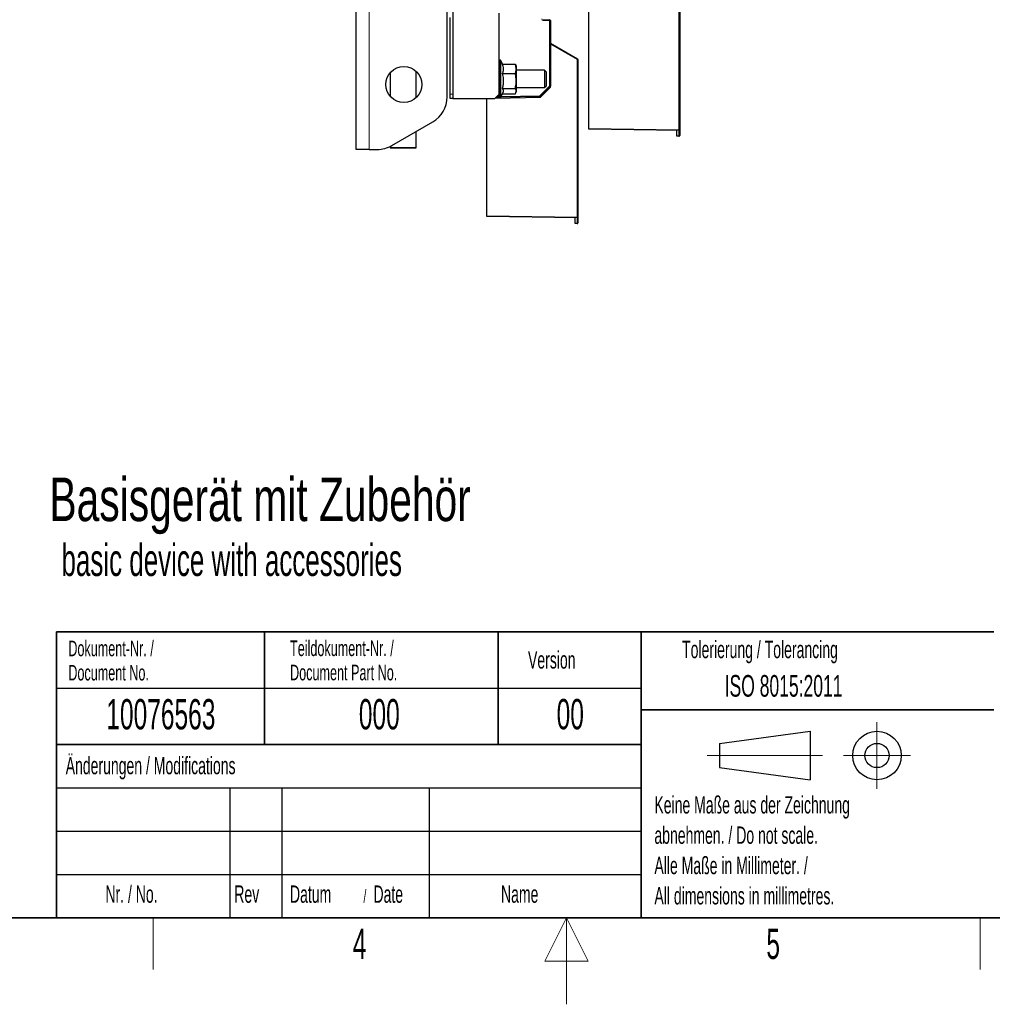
# Paper-space layout 'Blatt3' of a CAD drawing. Header units: millimetres. Extents: x 5 to 418, y 2 to 292.
# Tile 55 of 82: x 154 to 266, y 2 to 116. Entities that reach past the tile are written whole.
import ezdxf

# ---------------------------------------------------------------- set-up
doc = ezdxf.new("R2010")
doc.units = ezdxf.units.MM
doc.layers.add('SLD-0', color=7, linetype='Continuous')
doc.styles.add('SLDTEXTSTYLE0', font='TXT', dxfattribs={"width": 0.7})
doc.styles.add('SLDTEXTSTYLE1', font='TXT', dxfattribs={"width": 0.605})

psp = doc.layouts.new('Blatt3')

# ---------------------------------------------------------------- linework, layer by layer
at = {"color": 7, "linetype": 'Continuous', "lineweight": 25}
for p, q in [((192.7093, 100.7016), (192.7093, 246.5349)), ((203.2093, 106.7638), (203.2093, 138.2183)), ((230.0593, 121.1782), (230.0593, 102.9561)), ((203.8759, 116.7599), (203.8759, 106.5933)), ((209.2093, 107.0933), (209.2093, 116.4266)), ((219.5593, 103.1379), (219.5593, 116.6998)), ((203.5426, 107.0933), (203.5426, 115.9266)), ((203.8759, 115.9266), (203.8759, 107.0933)), ((214.2911, 115.6827), (215.044, 115.6696)), ((215.1259, 115.5863), (215.1259, 108.0029)), ((215.1426, 114.3046), (215.1426, 112.9712)), ((215.1426, 112.9712), (218.2676, 111.167)), ((215.1426, 112.8759), (215.1426, 112.9712)), ((215.1426, 107.8879), (215.1426, 112.8759)), ((209.3228, 111.0099), (209.2926, 111.0099)), ((209.6359, 110.4525), (209.3984, 110.9618)), ((209.5786, 110.5541), (211.0831, 110.5541)), ((211.0831, 110.5541), (211.1192, 110.4502)), ((211.2093, 110.2599), (211.1312, 110.455)), ((218.3093, 111.0949), (218.3093, 92.8728)), ((196.6262, 109.5559), (196.6262, 106.8473)), ((199.6262, 106.6744), (199.6262, 109.7289)), ((199.6262, 106.6743), (199.6262, 109.7289)), ((209.5786, 109.4643), (211.0831, 109.4643)), ((211.2093, 107.952), (211.2093, 110.2599)), ((214.4593, 109.8433), (211.2093, 109.8433)), ((214.6259, 109.6766), (214.4593, 109.8433)), ((214.4593, 109.8433), (214.4593, 109.3433)), ((214.4593, 109.3433), (214.4593, 107.8433)), ((214.6259, 109.6766), (214.6259, 109.2599)), ((214.6259, 109.2599), (214.6259, 108.0099)), ((214.4593, 107.8433), (214.6259, 108.0099)), ((215.1426, 108.8183), (215.1259, 108.818)), ((215.1259, 108.3433), (215.1426, 108.3433)), ((203.5426, 106.5933), (203.5426, 107.0933)), ((208.7093, 106.5933), (209.2093, 107.0933)), ((209.2093, 106.7599), (209.2093, 107.0933)), ((209.3984, 106.7247), (209.6359, 107.2341)), ((209.5786, 107.7535), (211.0831, 107.7535)), ((209.5885, 107.1325), (211.0831, 107.1325)), ((211.1312, 107.2315), (211.2093, 107.4266)), ((211.2093, 107.4266), (211.2093, 107.952)), ((211.2093, 107.8433), (214.4593, 107.8433)), ((213.9789, 106.7242), (215.1426, 107.8879)), ((215.1015, 107.944), (213.9831, 106.8255)), ((215.1129, 107.9581), (215.1426, 107.9576)), ((203.8759, 106.5933), (203.5426, 106.5933)), ((203.8759, 106.5933), (208.7093, 106.5933)), ((207.8093, 93.0546), (207.8093, 106.5933)), ((208.7489, 106.6329), (213.9789, 106.7242)), ((209.22, 106.719), (208.8281, 106.7121)), ((209.2926, 106.6766), (209.3228, 106.6766)), ((213.9256, 106.8011), (209.3971, 106.7221)), ((213.8093, 106.7212), (213.8093, 106.7991)), ((213.9759, 106.8191), (213.9759, 106.7242)), ((196.8161, 101.1482), (201.5426, 103.877)), ((199.6262, 100.8723), (199.6262, 102.7706)), ((199.6262, 100.879), (199.6262, 102.7706)), ((219.5593, 103.0546), (219.5593, 103.1379)), ((229.9745, 102.8728), (219.5593, 103.0546)), ((229.7259, 102.2515), (229.7259, 102.8771)), ((230.0593, 102.9561), (230.0593, 102.306)), ((229.7259, 102.2271), (229.7259, 102.2515)), ((229.9745, 102.2227), (229.7259, 102.2271)), ((194.2093, 100.7016), (192.7093, 100.7016)), ((194.2093, 100.7016), (195.1494, 100.7016)), ((196.6262, 101.0466), (196.6262, 100.879)), ((196.6262, 100.879), (196.6262, 100.8723)), ((199.6262, 100.879), (196.6262, 100.879)), ((207.8093, 92.9712), (207.8093, 93.0546)), ((218.2245, 92.7894), (207.8093, 92.9712)), ((217.9759, 92.1681), (217.9759, 92.7938)), ((217.9759, 92.1437), (217.9759, 92.1681)), ((218.2245, 92.1394), (217.9759, 92.1437)), ((218.3093, 92.8728), (218.3093, 92.2227))]:
    psp.add_line(p, q, dxfattribs=at)
at = {"color": 7, "linetype": 'Continuous', "lineweight": 18}
for p, q in [((194.2093, 246.5349), (194.2093, 100.7016)), ((229.9774, 102.9561), (229.9774, 121.1782)), ((214.2897, 115.5994), (214.2911, 115.6827)), ((215.0426, 115.5863), (214.2897, 115.5994)), ((215.0426, 115.5863), (215.044, 115.6696)), ((215.0426, 108.0029), (215.0426, 115.5863)), ((215.1259, 115.5863), (215.0426, 115.5863)), ((218.2274, 111.0949), (215.1426, 112.8759)), ((209.2926, 111.0099), (209.2926, 106.6766)), ((209.3228, 106.6766), (209.3228, 111.0099)), ((209.3984, 110.9618), (209.3984, 106.7247)), ((218.2274, 92.8728), (218.2274, 111.0949)), ((218.3093, 111.0949), (218.2274, 111.0949)), ((213.9241, 106.8844), (215.0426, 108.0029)), ((215.0426, 108.0029), (215.1015, 107.944)), ((215.1259, 108.0029), (215.0426, 108.0029)), ((203.5426, 107.0933), (203.8759, 107.0933)), ((209.4363, 106.8061), (213.9241, 106.8844)), ((213.9241, 106.8844), (213.9256, 106.8011)), ((213.9241, 106.8844), (213.9831, 106.8255)), ((208.9129, 106.797), (209.2093, 106.8021)), ((219.5593, 103.1379), (229.9774, 102.9561)), ((229.9745, 102.2471), (229.9745, 102.8728)), ((229.9774, 102.9561), (230.0593, 102.9561)), ((229.7259, 102.2515), (229.9745, 102.2471)), ((207.8093, 93.0546), (218.2274, 92.8728)), ((217.9759, 92.1681), (218.2245, 92.1638)), ((218.2245, 92.1638), (218.2245, 92.7894)), ((218.2274, 92.8728), (218.3093, 92.8728))]:
    psp.add_line(p, q, dxfattribs=at)
at = {"color": 7, "linetype": 'Continuous', "lineweight": 25, "flags": 128}
psp.add_lwpolyline([(196.6262, 100.8723), (196.6569, 100.872), (196.7478, 100.8718), (196.8951, 100.8716), (197.0928, 100.8714), (197.3328, 100.8712), (197.6053, 100.8711), (197.8991, 100.871), (198.2022, 100.871), (198.5022, 100.8711), (198.7868, 100.8712), (199.0444, 100.8713), (199.2643, 100.8715), (199.4377, 100.8717), (199.5574, 100.8719), (199.6185, 100.8722), (199.6262, 100.8723)], dxfattribs=at)
at = {"color": 7, "linetype": 'Continuous', "lineweight": 25}
psp.add_circle((198.2093, 108.2016), 2.0833, dxfattribs=at)
at = {"color": 7, "linetype": 'Continuous', "lineweight": 18}
for centre, radius, start, end in [((214.2926, 115.766), 0.1667, 180, 269), ((217.0571, 111.7942), 1.3633, 329.13722, 332.609854), ((228.7817, 102.9561), 1.1957, 356.002642, 359.998576), ((230.4726, 102.2349), 0.4983, 178.596895, 181.403105), ((229.9859, 102.3211), 0.0749, 261.205432, 348.38327), ((218.7226, 92.1516), 0.4983, 178.596895, 181.403105), ((217.0317, 92.8728), 1.1957, 356.002642, 359.998576), ((218.2359, 92.2378), 0.0749, 261.205432, 348.38327)]:
    psp.add_arc(centre, radius, start, end, dxfattribs=at)
at = {"color": 7, "linetype": 'Continuous', "lineweight": 25}
for centre, radius, start, end in [((215.0426, 115.5863), 0.0833, 0, 89), ((214.8093, 114.3046), 0.3333, 0, 18.194872), ((209.2926, 110.9266), 0.0833, 90, 180), ((209.3228, 110.9266), 0.0833, 25, 90), ((218.2259, 111.0949), 0.0833, 0, 60), ((215.0426, 108.0029), 0.0833, 315, 0), ((199.8759, 106.7638), 3.3333, 300, 0), ((209.2926, 106.7599), 0.0833, 180, 270), ((209.3228, 106.7599), 0.0833, 270, 335), ((213.9241, 106.8844), 0.0833, 271, 315), ((229.9759, 102.9561), 0.0833, 269, 0), ((229.9759, 102.306), 0.0833, 269, 0), ((195.1494, 104.0349), 3.3333, 270, 300), ((218.2259, 92.8728), 0.0833, 269, 0), ((218.2259, 92.2227), 0.0833, 269, 0)]:
    psp.add_arc(centre, radius, start, end, dxfattribs=at)
for points, knots in [([(209.5786, 110.5541), (209.604, 110.4788), (209.6697, 110.2841), (209.7036, 109.958), (209.6505, 109.6688), (209.5929, 109.5051), (209.5786, 109.4643)], [0, 0, 0, 0, 0.20973456, 0.54275704, 0.88600789, 1, 1, 1, 1]), ([(211.0831, 109.4643), (211.0969, 109.5103), (211.1522, 109.6948), (211.1967, 110.0283), (211.1462, 110.3472), (211.0929, 110.5219), (211.0831, 110.5541)], [0, 0, 0, 0, 0.128036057, 0.513598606, 0.910318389, 1, 1, 1, 1]), ([(209.5786, 109.4643), (209.6192, 109.2607), (209.7016, 108.8474), (209.6854, 108.2662), (209.6102, 107.9053), (209.5786, 107.7535)], [0, 0, 0, 0, 0.35991924, 0.73073772, 1, 1, 1, 1]), ([(211.0831, 107.7535), (211.1225, 107.9912), (211.2024, 108.4738), (211.1608, 109.0519), (211.099, 109.3798), (211.0831, 109.4643)], [0, 0, 0, 0, 0.41855574, 0.85016189, 1, 1, 1, 1]), ([(209.5786, 107.7535), (209.6185, 107.6797), (209.6996, 107.5297), (209.6941, 107.3538), (209.642, 107.2571), (209.6308, 107.2365)], [0, 0, 0, 0, 0.43290761, 0.87892473, 1, 1, 1, 1]), ([(211.0831, 107.1325), (211.1225, 107.2188), (211.2024, 107.394), (211.1608, 107.6038), (211.099, 107.7229), (211.0831, 107.7535)], [0, 0, 0, 0, 0.41855574, 0.85016189, 1, 1, 1, 1])]:
    psp.add_open_spline(points, degree=3, knots=knots, dxfattribs=at)
at = {"layer": 'SLD-0', "lineweight": 35}
for p, q in [((158.1167, 45), (225.6167, 45)), ((158.1167, 45), (158.1167, 32)), ((182.1167, 45), (182.1167, 32)), ((209.1167, 45), (209.1167, 32)), ((225.6167, 45), (225.6167, 32)), ((225.6167, 45), (266.3305, 45)), ((225.6167, 45), (225.6167, 36)), ((225.6167, 36), (266.3305, 36)), ((225.6167, 36), (225.6167, 12)), ((158.1167, 32), (158.1167, 12)), ((158.1167, 32), (225.6167, 32)), ((225.6167, 32), (225.6167, 12)), ((26, 12), (408, 12)), ((158.1167, 12), (225.6167, 12)), ((225.6167, 12), (266.3305, 12))]:
    psp.add_line(p, q, dxfattribs=at)
at = {"layer": 'SLD-0'}
for p, q in [((158.1167, 38.5), (225.6167, 38.5)), ((158.1167, 27), (225.6167, 27)), ((178.1167, 27), (178.1167, 12)), ((184.1167, 27), (184.1167, 12)), ((201.1167, 27), (201.1167, 12)), ((158.1167, 22), (225.6167, 22)), ((158.1167, 17), (225.6167, 17))]:
    psp.add_line(p, q, dxfattribs=at)
at = {"layer": 'SLD-0', "lineweight": 18}
for p, q in [((252.8396, 34.5746), (252.8396, 26.8746)), ((233.2396, 30.7246), (246.5396, 30.7246)), ((248.9896, 30.7246), (256.6896, 30.7246)), ((169.25, 6), (169.25, 12)), ((217, 12), (214.5, 7)), ((217, 2), (217, 12)), ((219.5, 7), (217, 12)), ((264.75, 6), (264.75, 12)), ((214.5, 7), (219.5, 7))]:
    psp.add_line(p, q, dxfattribs=at)
at = {"layer": 'SLD-0', "lineweight": 25}
for p, q in [((234.6396, 32.1246), (245.1396, 33.5246)), ((245.1396, 33.5246), (245.1396, 27.9246)), ((158.1167, 32), (225.6167, 32)), ((234.6396, 32.1246), (234.6396, 29.3246)), ((234.6396, 29.3246), (245.1396, 27.9246))]:
    psp.add_line(p, q, dxfattribs=at)
for radius in [2.8, 1.4]:
    psp.add_circle((252.8396, 30.7246), radius, dxfattribs=at)

# ---------------------------------------------------------------- texts
at = {"layer": 'SLD-0', "color": 7, "attachment_point": 1}
for s, insert, char_height, style in [('Basisgerät mit Zubehör', (157.2934, 62.8178), 5.027083, 'SLDTEXTSTYLE0'), ('basic device with accessories', (158.6825, 55.1587), 3.704167, 'SLDTEXTSTYLE1')]:
    psp.add_mtext(s, dxfattribs=dict(at, insert=insert, char_height=char_height, style=style))
at = {"layer": 'SLD-0', "style": 'SLDTEXTSTYLE1'}
for s, insert, char_height, attachment_point in [('Dokument-Nr. /', (159.4707, 43.9891), 1.8, 1), ('Teildokument-Nr. /', (185.0721, 44.0073), 1.8, 1), ('Tolerierung / Tolerancing', (230.3366, 43.9666), 2, 1), ('Version', (212.5452, 42.7601), 2, 1), ('Document No.', (159.4707, 41.1891), 1.8, 1), ('Document Part No.', (185.0721, 41.2073), 1.8, 1), ('ISO 8015:2011', (235.2515, 40.0185), 2.5, 1), ('10076563', (170.1557, 37.243), 3.5, 2), ('000', (195.3767, 37.243), 3.5, 2), ('00', (217.424, 37.2527), 3.5, 2), ('Änderungen / Modifications', (159.1698, 30.5619), 2, 1), ('Keine Maße aus der Zeichnung', (227.1404, 26.0307), 2, 1), ('abnehmen. / Do not scale.', (227.1404, 22.5307), 2, 1), ('Alle Maße in Millimeter. /', (227.1404, 19.0307), 2, 1), ('Nr. / No.', (163.7532, 15.7244), 2, 1), ('Rev', (178.6351, 15.7244), 2, 1), ('Datum', (185.0629, 15.7244), 2, 1), ('/', (193.5459, 15.2243), 1.5, 1), ('Date', (194.7022, 15.7244), 2, 1), ('Name', (209.4275, 15.729), 2, 1), ('All dimensions in millimetres.', (227.1404, 15.5307), 2, 1), ('4', (193.1027, 10.743), 3.5, 2), ('5', (240.8527, 10.743), 3.5, 2)]:
    psp.add_mtext(s, dxfattribs=dict(at, insert=insert, char_height=char_height, attachment_point=attachment_point))

doc.saveas('drawing.dxf')
